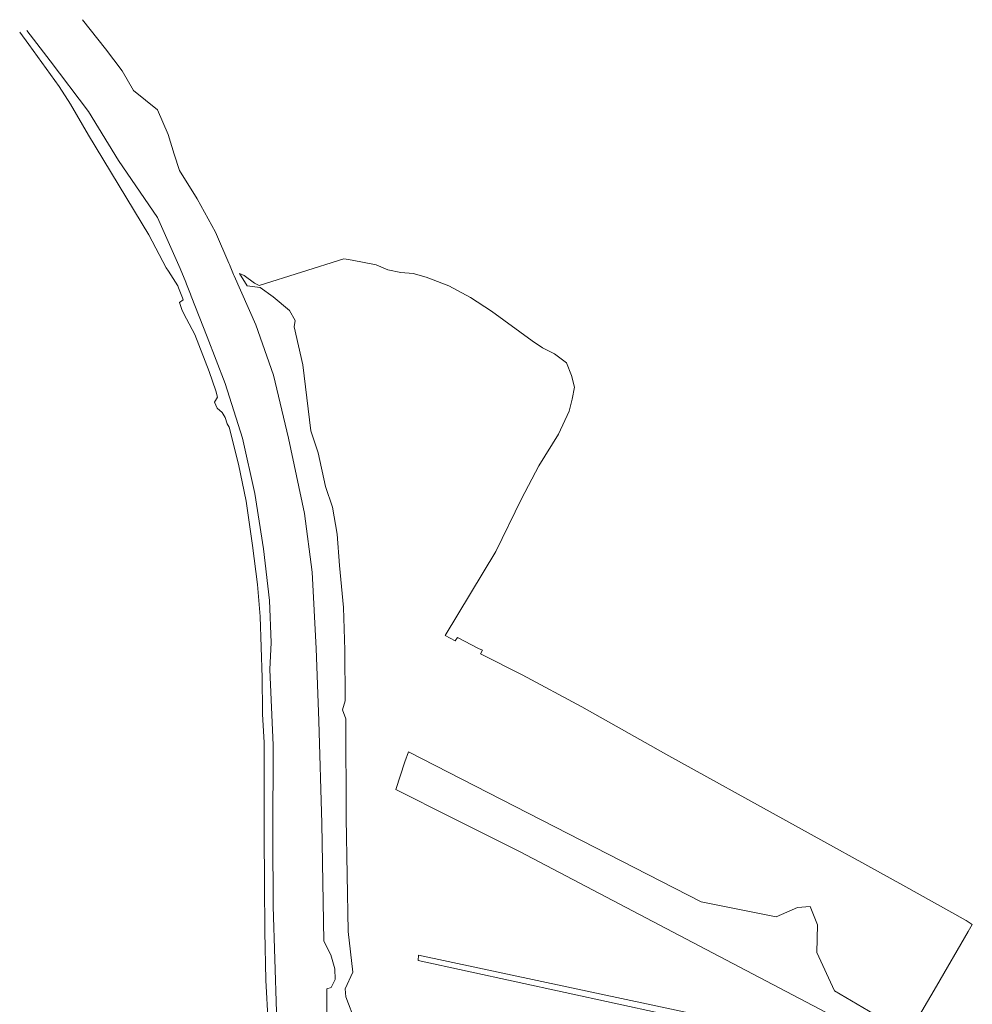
# Model space of a CAD drawing. Header units: metres. Extents: x 163543 to 168130, y 402678 to 405437.
# Tile 177 of 256: x 164617 to 164926, y 404180 to 404499. Entities that reach past the tile are written whole.
import ezdxf

# ---------------------------------------------------------------- set-up
doc = ezdxf.new("R2010")
doc.units = ezdxf.units.M
for name, color, linetype, lineweight in [('X-CA190022.004-UO-BGT_Ondergrond$0$GE_476_BTDGraslandagrarisch_Vlak_GEM', 253, 'Continuous', 9), ('X-CA190022.004-UO-BGT_Ondergrond$0$GE_504_WTDWaterloop_sloot_Vlak_GEM', 253, 'Continuous', 9), ('X-CA190022.004-UO-BGT_Ondergrond$0$GE_541_OWTOever_slootkant_Vlak_GEM', 253, 'Continuous', 9)]:
    doc.layers.add(name, color=color, linetype=linetype, lineweight=lineweight)

msp = doc.modelspace()

# ---------------------------------------------------------------- linework, layer by layer
at = {"layer": 'X-CA190022.004-UO-BGT_Ondergrond$0$GE_476_BTDGraslandagrarisch_Vlak_GEM', "flags": 128}
for points in [[(164725.819, 404173.877), (164722.641, 404182.019), (164722.445, 404184.661), (164724.894, 404190.076), (164723.406, 404203.177), (164722.738, 404239.891), (164722.627, 404272.061), (164721.588, 404274.959), (164722.423, 404277.925), (164722.366, 404294.299), (164721.909, 404308.136), (164720.598, 404321.77), (164719.883, 404331.866), (164718.274, 404340.648), (164716.062, 404347.382), (164713.662, 404358.268), (164711.274, 404365.397), (164708.751, 404386.801), (164705.927, 404399.095), (164706.207, 404401.16), (164704.444, 404404.336), (164699.128, 404408.754), (164694.879, 404411.784), (164690.641, 404412.365), (164688.217, 404416.36), (164689.729, 404415.715), (164693.056, 404413.179), (164694.522, 404412.459), (164722.032, 404421.118), (164723.537, 404420.837), (164727.466, 404420.105), (164732.523, 404419.162), (164736.219, 404417.506), (164740.431, 404416.7), (164744.518, 404416.292), (164748.64, 404415.097), (164756.022, 404412.326), (164763.011, 404408.528), (164769.833, 404404.135), (164783.072, 404394.477), (164786.371, 404392.207), (164790.224, 404390.313), (164794.135, 404387.388), (164795.739, 404383.319), (164796.695, 404379.564), (164795.961, 404375.63), (164794.979, 404371.741), (164791.525, 404364.318), (164785.179, 404353.982), (164779.518, 404343.356), (164771.282, 404326.322), (164754.795, 404299.049), (164758.072, 404297.317), (164758.815, 404298.483), (164765.672, 404294.868), (164766.889, 404294.354), (164766.292, 404293.098), (164779.767, 404286.394), (164799.079, 404276.006), (164827.288, 404260.061), (164903.14, 404218.199), (164923.7, 404206.818), (164925.65, 404205.436), (164924.346, 404203.197), (164914.082, 404185.505), (164906.411, 404172.48)], [(164904.879, 404169.911), (164880.998, 404184.031), (164875.263, 404196.373), (164875.512, 404205.349), (164873.144, 404211.332), (164869.03, 404210.958), (164862.049, 404207.966), (164837.748, 404212.84), (164742.983, 404261.458), (164741.722, 404258.2), (164738.902, 404249.254), (164756.89, 404240.083), (164778.885, 404229.088), (164882.618, 404174.681)], [(164879.252, 404167.201), (164746.152, 404195.571), (164746.046, 404193.772), (164857.277, 404169.642)]]:
    msp.add_lwpolyline(points, dxfattribs=at)
at = {"layer": 'X-CA190022.004-UO-BGT_Ondergrond$0$GE_504_WTDWaterloop_sloot_Vlak_GEM', "flags": 128}
for points in [[(164637.335, 404498.534), (164644.773, 404489.106), (164650.159, 404482.014), (164653.796, 404475.644), (164661.637, 404469.381), (164665.128, 404461.375), (164667.054, 404455.007), (164668.745, 404449.721), (164674.526, 404440.55), (164680.381, 404429.738), (164684.697, 404419.704), (164684.908, 404419.21), (164686.283, 404415.99), (164686.474, 404415.543), (164693.432, 404399.713), (164699.234, 404383.406), (164704.036, 404362.997), (164709.238, 404338.586), (164711.74, 404319.578), (164713.04, 404294.867), (164713.941, 404271.457), (164714.841, 404238.242), (164715.541, 404200.125), (164717.742, 404195.623), (164719.043, 404191.122), (164719.143, 404187.62), (164717.942, 404185.119), (164716.442, 404184.619), (164716.542, 404164.31)], [(164700.202, 404177.202), (164699.09, 404211.338), (164698.961, 404234.061), (164699.065, 404263.546), (164698.027, 404288.101), (164698.487, 404296.851), (164697.882, 404310.42), (164695.994, 404327.105), (164693.168, 404345.121), (164689.129, 404363.045), (164683.587, 404380.751), (164677.713, 404395.767), (164672.576, 404409.036), (164672.338, 404409.623), (164671.021, 404412.872), (164670.777, 404413.475), (164668.954, 404417.975), (164661.569, 404434.418), (164648.935, 404452.944), (164639.242, 404468.852), (164626.857, 404485.166), (164619.318, 404494.998)]]:
    msp.add_lwpolyline(points, dxfattribs=at)
at = {"layer": 'X-CA190022.004-UO-BGT_Ondergrond$0$GE_541_OWTOever_slootkant_Vlak_GEM', "flags": 128}
for points in [[(164697.461, 404173.649), (164696.71, 404187.407), (164696.392, 404203.197), (164696.275, 404218.771), (164696.215, 404234.642), (164696.215, 404248.085), (164696.163, 404256.495), (164696.175, 404264.479), (164695.693, 404273.652), (164695.644, 404274.577), (164695.573, 404285.382), (164694.882, 404305.231), (164693.979, 404315.56), (164692.412, 404328.27), (164690.324, 404342.626), (164687.874, 404354.604), (164684.867, 404366.564), (164684.194, 404367.663), (164683.601, 404369.698), (164682.606, 404371.275), (164681.009, 404372.707), (164680.113, 404374.667), (164681.035, 404376.254), (164680.573, 404378.367), (164678.377, 404384.568), (164673.754, 404396.556), (164671.062, 404401.63), (164669.624, 404404.339), (164668.758, 404406.895), (164669.951, 404407.807), (164669.721, 404408.397), (164668.447, 404411.669), (164668.194, 404412.32), (164665.158, 404417.06), (164664.44, 404418.18), (164658.863, 404428.888), (164639.258, 404461.08), (164633.427, 404471.221), (164629.75, 404476.855), (164619.974, 404490.5), (164616.964, 404494.536)], [(164619.318, 404494.998), (164626.857, 404485.166), (164639.242, 404468.852), (164648.935, 404452.944), (164661.569, 404434.418), (164668.954, 404417.975), (164670.777, 404413.475), (164671.021, 404412.872), (164672.338, 404409.623), (164672.576, 404409.036), (164677.713, 404395.767), (164683.587, 404380.751), (164689.129, 404363.045), (164693.168, 404345.121), (164695.994, 404327.105), (164697.882, 404310.42), (164698.487, 404296.851), (164698.027, 404288.101), (164699.065, 404263.546), (164698.961, 404234.061), (164699.09, 404211.338), (164700.202, 404177.202)]]:
    msp.add_lwpolyline(points, dxfattribs=at)

doc.saveas('drawing.dxf')
